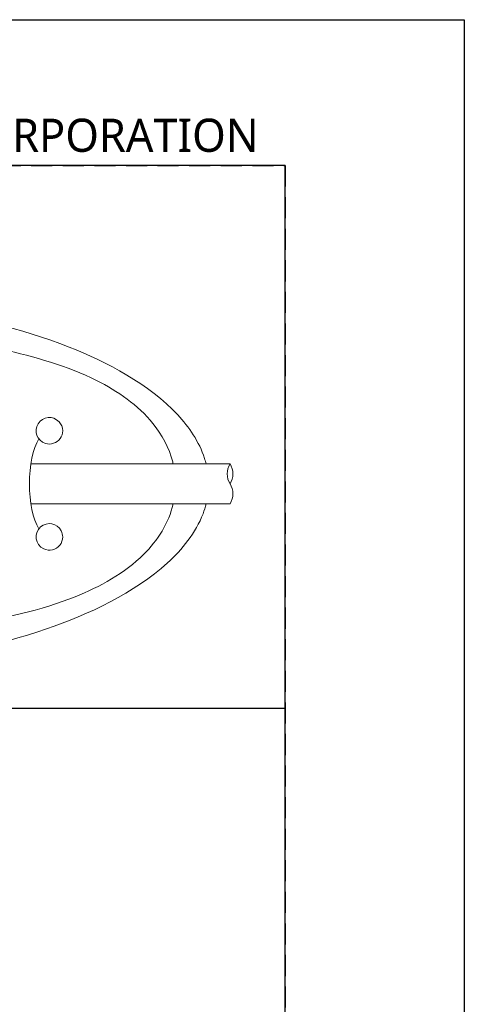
# Model space of a CAD drawing. Header units: millimetres. Extents: x 0 to 420, y 0 to 297.
# Tile 9 of 9: x 386 to 420, y 223 to 297. Entities that reach past the tile are written whole.
import ezdxf

# ---------------------------------------------------------------- set-up
doc = ezdxf.new("R2010")
doc.units = ezdxf.units.MM
doc.header["$LTSCALE"] = 0.25
doc.linetypes.add('HIDDEN', pattern=[9.525, 6.35, -3.175])
doc.layers.add('CABLE 3P', color=7, linetype='Continuous', lineweight=20)
doc.layers.add('CABLE TAG (VS)', color=7, linetype='Continuous', lineweight=20)
doc.layers.add('FORM', color=252, linetype='Continuous')
doc.layers.add('PAPER', color=254, linetype='Continuous', plot=False)
doc.styles.add('VST_ﾒｲﾘｵ', font='txt', dxfattribs={"height": 2.5})

msp = doc.modelspace()

# ---------------------------------------------------------------- linework, layer by layer
at = {"layer": 'CABLE 3P', "color": 0}
for p, q in [((387.3342, 263.4983), (402.3432, 263.4983)), ((387.3347, 260.4983), (402.3432, 260.4983))]:
    msp.add_line(p, q, dxfattribs=at)
at = {"layer": 'CABLE 3P'}
for centre, start, end in [((403.5432, 262.7483), 147.994617, 212.005383), ((401.1432, 262.7483), 327.994617, 32.005383), ((401.1432, 261.2483), 327.994617, 32.005383)]:
    msp.add_arc(centre, 1.4151, start, end, dxfattribs=at)
at = {"layer": 'CABLE TAG (VS)'}
msp.add_ellipse((388.7249, 262), major_axis=(0, 4), ratio=0.375, start_param=0.5586567, end_param=2.5836241, dxfattribs=at)
for points, knots in [([(368.2259, 275.9998), (371.7392, 276.0012), (375.2453, 275.759), (382.594, 274.6812), (386.5869, 273.7431), (393.0425, 271.1903), (396.2506, 269.5137), (399.2348, 266.3018), (400.1069, 265.0382), (400.5055, 263.6403), (400.5408, 263.4983)], [0, 0, 0, 0, 1.5883169, 1.5883169, 3.3772984, 3.3772984, 4.7810972, 4.7810972, 5.327238, 5.3884661, 5.3884661, 5.3884661, 5.3884661]), ([(398.0563, 263.4983), (398.0448, 263.5484), (397.772, 264.6749), (397.2048, 265.7148), (395.4171, 267.9373), (393.8616, 269.0027), (390.0855, 270.8865), (387.6064, 271.6037), (381.4712, 272.9071), (377.3705, 273.3114), (368.7225, 273.7312), (363.4613, 273.6511), (355.4666, 272.9), (352.2128, 272.4267), (347.0666, 271.0595), (344.9221, 270.2916), (341.4299, 268.2176), (339.9692, 266.9459), (338.7625, 264.7046), (338.5374, 264.1105), (338.3971, 263.4983)], [0.01035204, 0.01035204, 0.01035204, 0.01035204, 0.01141096, 0.03423289, 0.03423289, 0.07201313, 0.07201313, 0.12491301, 0.12491301, 0.20567559, 0.20567559, 0.30946049, 0.30946049, 0.37654152, 0.37654152, 0.42356393, 0.42356393, 0.46458948, 0.46458948, 0.47834761, 0.47834761, 0.47834761, 0.47834761]), ([(389.7259, 265.9993), (389.7259, 266.2502), (389.6284, 266.4987), (389.0055, 267.1635), (388.2322, 267.087), (387.5302, 265.982), (387.7947, 265.2397), (388.835, 264.9195), (389.5278, 265.1581), (389.7259, 265.7895), (389.7259, 265.9993)], [0, 0, 0, 0, 0.4027051, 0.4027051, 1.4519729, 1.4519729, 2.5053478, 2.5053478, 3.1720145, 3.5053478, 3.5053478, 3.5053478, 3.5053478]), ([(338.3966, 260.4983), (338.8299, 258.6089), (340.0418, 257.0502), (343.1332, 254.5856), (345.1413, 253.6674), (349.9886, 252.0233), (353.235, 251.4304), (360.7467, 250.5064), (365.4905, 250.3203), (374.0314, 250.4506), (378.4122, 250.7357), (385.2093, 251.8143), (388.0784, 252.4554), (392.5146, 254.2229), (394.411, 255.2558), (396.9054, 257.7418), (397.7181, 259.0338), (398.0553, 260.4983)], [0.50033028, 0.50033028, 0.50033028, 0.50033028, 0.54308094, 0.54308094, 0.58893761, 0.58893761, 0.65818618, 0.65818618, 0.75761553, 0.75761553, 0.84813874, 0.84813874, 0.91060622, 0.91060622, 0.95517612, 0.95517612, 0.98889495, 0.98889495, 0.98889495, 0.98889495]), ([(400.5413, 260.4983), (400.4789, 260.2449), (399.9427, 258.5216), (398.7097, 257.025), (395.1489, 253.7628), (391.6513, 252.1404), (384.7225, 249.759), (380.6359, 248.9368), (373.8345, 248.1536), (371.0317, 247.9959), (368.2259, 247.997)], [5.8123149, 5.8123149, 5.8123149, 5.8123149, 5.9214409, 6.5637058, 6.5637058, 8.0533611, 8.0533611, 9.834506, 9.834506, 11.0695347, 11.0695347, 11.0695347, 11.0695347]), ([(389.7259, 257.9993), (389.7259, 258.1529), (389.6902, 258.3066), (389.327, 259.0345), (388.5573, 259.183), (387.5243, 258.2739), (387.6473, 257.4011), (388.7155, 256.8994), (389.4919, 257.0894), (389.7259, 257.7713), (389.7259, 257.9993)], [0, 0, 0, 0, 0.225688, 0.225688, 1.1812037, 1.1812037, 2.231792, 2.231792, 2.8984587, 3.231792, 3.231792, 3.231792, 3.231792])]:
    msp.add_open_spline(points, degree=3, knots=knots, dxfattribs=at)
at = {"layer": 'FORM'}
for p, q in [((406.5, 286), (13.5, 286)), ((406.5, 44.5), (406.5, 286))]:
    msp.add_line(p, q, dxfattribs=at)
at = {"layer": 'FORM', "linetype": 'HIDDEN'}
msp.add_lwpolyline([(13.5, 286), (406.5, 286), (406.5, 11), (13.5, 11)], close=True, dxfattribs=at)
at = {"layer": 'FORM'}
msp.add_lwpolyline([(406.5, 286), (329.4122, 286), (329.4122, 245.0931), (406.5, 245.0931)], close=True, dxfattribs=at)
at = {"layer": 'PAPER'}
msp.add_lwpolyline([(0, 297), (420, 297), (420, 0), (0, 0)], close=True, dxfattribs=at)

# ---------------------------------------------------------------- texts
at = {"layer": 'FORM', "insert": (404.5, 287), "char_height": 2.5, "attachment_point": 9, "style": 'VST_ﾒｲﾘｵ'}
msp.add_mtext('{\\fMeiryo|b0|i0|c128|p50;VS TECHNOLOGY CORPORATION}', dxfattribs=at)

doc.saveas('drawing.dxf')
